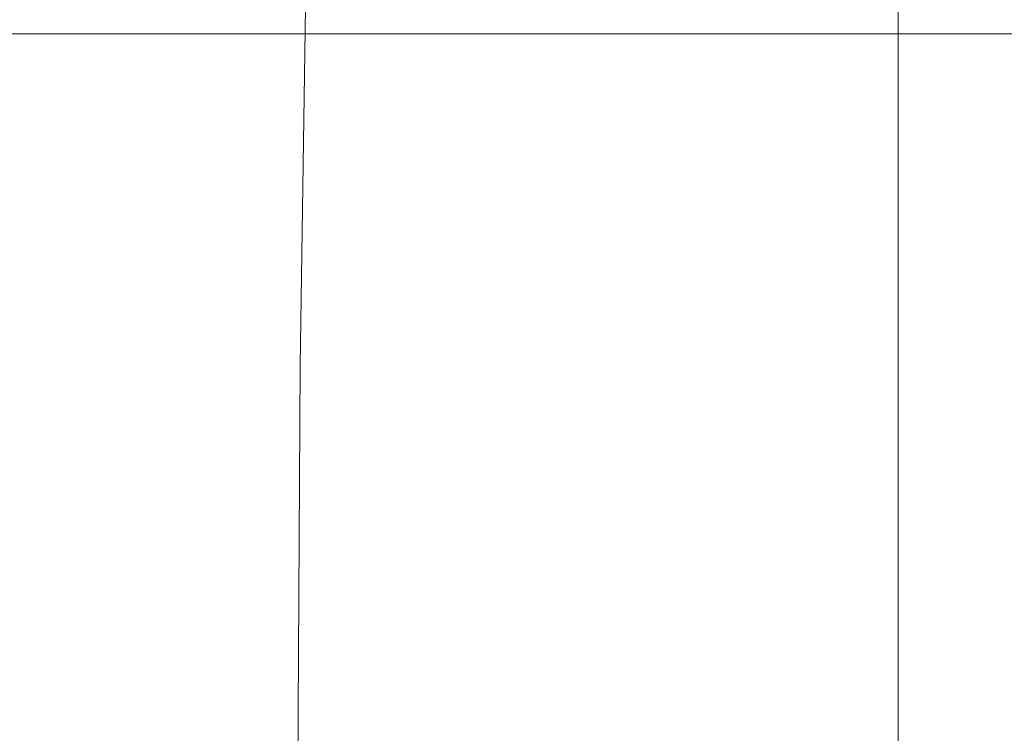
# Model space of a CAD drawing. Header units: millimetres. Extents: x -1893473 to 1546619, y -568027 to 942944.
# Tile 125 of 256: x 158524 to 158816, y -462271 to -462060. Entities that reach past the tile are written whole.
import ezdxf
from ezdxf.enums import TextEntityAlignment as Align

# ---------------------------------------------------------------- set-up
doc = ezdxf.new("R2010")
doc.units = ezdxf.units.MM
doc.header["$LTSCALE"] = 0.2
doc.layers.get('0').update_dxf_attribs({"lineweight": 0})
for name, color, linetype, lineweight in [('!! 0_Opis_pom', 9, 'Continuous', 13), ('!! 1_OPIS POM NOWE', 140, 'Continuous', 5), ('!! 2 ZABUDOWA GK-MDF', 54, 'Continuous', 13), ('!! 2_wypos-sanitarne', 240, 'Continuous', 9), ('P-Opis nadproża', 150, 'Continuous', 9)]:
    doc.layers.add(name, color=color, linetype=linetype, lineweight=lineweight)
doc.styles.add('ARIAL', font='tahoma.ttf')

# ---------------------------------------------------------------- blocks, each defined once
blk = doc.blocks.new('A$C324a30b8')
for points in [[(0, 0.01049), (0, -0.71083)], [(-0.17797, -0.23916), (-0.17727, -0.11958), (-0.17552, 0)]]:
    blk.add_lwpolyline(points)
blk = doc.blocks.new('A$C2EB40A8D')
at = {"layer": '!! 2 ZABUDOWA GK-MDF'}
blk.add_lwpolyline([(-6481.12989, 32337.51397), (-4231.12989, 32337.51397)], dxfattribs=at)
at = {"layer": '!! 2_wypos-sanitarne', "xscale": 1000, "yscale": 1000, "zscale": 1000}
blk.add_blockref('A$C324a30b8', (-4883.42648, 32358.70947), dxfattribs=at)
at = {"layer": '!! 0_Opis_pom', "ltscale": 0.7, "style": 'ARIAL'}
for tag, p in [('B1,21', (-891.77727, 31796.97458)), ('A1,16', (-13651.31084, 31587.95236)), ('B1,19', (-5798.61305, 31587.22944)), ('B1/17', (-9701.43347, 31565.05244)), ('1,23', (10805.41388, 31565.05244)), ('1,22', (4526.58954, 31507.65132)), ('A1,1', (-16866.13618, 31459.3792)), ('B1,18', (-7791.62894, 31330.08444)), ('B1,20', (-2961.4347, 31167.05787)), ('A1,6', (-19287.17717, 30923.71998)), ('B1,1', (14135.63445, 30913.92963)), ('B1,3', (17346.74696, 30023.81022)), ('B1,4', (29817.71501, 29157.67457)), ('A1,5', (-23454.5385, 28820.77901)), ('A1,2', (-17502.57721, 28602.57524)), ('B1,2D', (2616.16402, 28559.52261)), ('A1,15', (-13651.31084, 28261.46046)), ('B1,4', (29883.58177, 28158.35876)), ('B1,2B', (18801.54781, 27650.12382)), ('B1,2A', (13086.7373, 27376.04393)), ('A1,3', (-16846.27912, 25980.40356)), ('B1,8', (9089.53994, 25356.27639)), ('B1,6', (31915.87888, 23754.79829)), ('A1,4', (-24010.17576, 23559.17399)), ('B1,14', (-11621.32288, 23261.44183)), ('B1,13', (-3080.55208, 22924.09997)), ('B1,5', (29245.49088, 22896.69268)), ('B1,10', (3982.60923, 22874.21277)), ('B1,9', (5634.43488, 22623.92098)), ('B1,2C', (13327.26639, 22378.5328)), ('B1,7', (16398.41175, 22348.28836)), ('B1,11', (5553.20442, 20939.83877)), ('B1,12', (3693.27174, 20628.72148)), ('C1,3', (5969.08376, 16336.01084)), ('C1,2', (11955.93711, 11671.55655)), ('C1,1', (15659.17205, 11415.94196)), ('C1,4', (5140.00888, 9205.5831)), ('C1,5', (5680.4486, 6154.54995)), ('C1,10', (16327.05085, 6080.66085)), ('C1,9', (16526.57171, 3173.45283)), ('C1,6', (6367.37903, 2771.84181)), ('D0,18', (-1981.87701, -110.73158)), ('D0,7', (-13531.42299, -1159.67649)), ('C1,7', (7275.77161, -1303.00991)), ('D0,17', (2064.87671, -1345.69113)), ('D0,3', (-9324.21674, -1442.63631)), ('D0,6', (-17529.61851, -1957.37463)), ('D0,10', (-21369.4432, -2140.60378)), ('D,09', (-12990.08379, -2746.32902)), ('D0,2', (-5516.19514, -3101.87722)), ('D0,16', (2266.73061, -3284.15369)), ('D0,8', (-14357.79539, -3567.69719)), ('D0,5', (-10461.54478, -3629.26575)), ('D0,4', (-8396.53404, -4353.7937)), ('D0,15', (1974.41895, -5205.84774)), ('D0,1', (-5633.49598, -5662.48534)), ('D0,11', (-23334.09291, -6045.78706)), ('D0,12', (-22436.85763, -9302.9678)), ('D0,13', (-22436.85763, -11581.16526)), ('D0,14', (-13645.94445, -11884.57769))]:
    blk.add_attdef(tag, text='', height=119.68, dxfattribs=at).set_placement(p, align=Align.MIDDLE_CENTER)
at = {"layer": '!! 1_OPIS POM NOWE', "style": 'ARIAL'}
for tag, p in [('C1.7A', (7769.3756, 685.765)), ('C1.7C', (7655.80151, -2045.04756)), ('C1.8B', (10935.93068, -2107.41983)), ('C1.8A', (13897.39715, -2120.69016)), ('C1.7B', (8274.43201, -3270.18959)), ('E1.2', (16701.02923, -5331.07351)), ('E1.5E', (21974.23379, -5463.99012)), ('E1.5D', (24989.27391, -5785.36474)), ('E1.1', (8357.81567, -5851.01076)), ('E1.5C', (25222.53959, -6394.64172)), ('E1.5B', (27694.70831, -7009.86571)), ('E1.6', (5279.46063, -8141.28746)), ('E1.5A', (25547.9555, -8495.18994)), ('E1.5G', (23977.19473, -9792.46695)), ('E1.5F', (22414.7084, -9822.66389)), ('E1,4', (13935.69867, -10458.20073)), ('E1.5L', (28030.8296, -11267.7725)), ('E1.3', (5639.18862, -11994.01941)), ('E1.5H', (23988.49716, -12231.38049)), ('E1.5K', (27714.73934, -12977.98364)), ('E1.5I', (22290.68736, -13989.9049)), ('E1.5J', (27095.71534, -16088.17469))]:
    blk.add_attdef(tag, text='', height=119.68, dxfattribs=at).set_placement(p, align=Align.MIDDLE_CENTER)

msp = doc.modelspace()

# ---------------------------------------------------------------- block references
at = {"layer": 'P-Opis nadproża', "color": 4}
msp.add_blockref('A$C2EB40A8D', (163667.94092, -494401.63474), dxfattribs=at)

doc.saveas('drawing.dxf')
